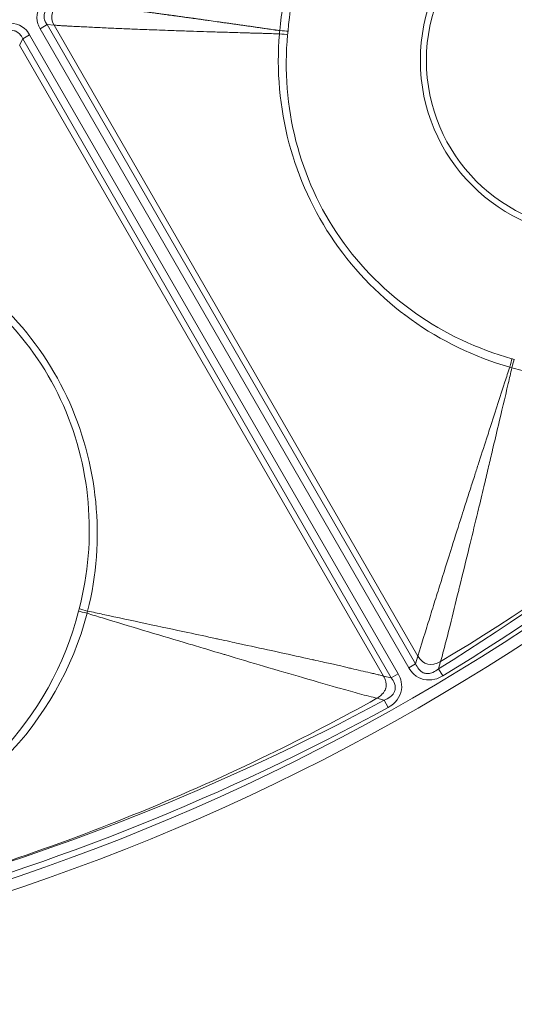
# Model space of a CAD drawing. Header units: inches. Extents: x 2.7 to 14.9, y -4.2 to 15.2.
# Tile 12 of 53: x 13.337 to 13.852, y -4.247 to -3.223. Entities that reach past the tile are written whole.
import ezdxf

# ---------------------------------------------------------------- set-up
doc = ezdxf.new("R2010")
doc.units = ezdxf.units.IN
doc.header["$MEASUREMENT"] = 0
doc.layers.add('Visible (ANSI)', color=7, linetype='Continuous', lineweight=18)
doc.layers.add('Visible Narrow (ANSI)', color=7, linetype='Continuous', lineweight=18)

msp = doc.modelspace()

# ---------------------------------------------------------------- linework, layer by layer
at = {"layer": 'Visible (ANSI)'}
for centre, radius in [((12.5948, -1.9226), 2.3248), ((12.5948, -1.9226), 1.4744), ((12.5948, -1.9226), 1.4547), ((13.9381, -3.2658), 0.1774)]:
    msp.add_circle(centre, radius, dxfattribs=at)
msp.add_arc((12.5948, -1.9226), 1.4711, 292.1853, 310.4578, dxfattribs=at)
for points, knots in [([(13.376, -3.2042), (13.3732, -3.2054), (13.3705, -3.207), (13.3682, -3.2091), (13.3666, -3.2105), (13.3651, -3.2122), (13.3641, -3.2141), (13.3635, -3.2153), (13.363, -3.2166), (13.3627, -3.2179), (13.3626, -3.2186), (13.3626, -3.2193), (13.3626, -3.22), (13.3626, -3.2216), (13.3629, -3.2231), (13.3635, -3.2246), (13.3636, -3.2248), (13.3637, -3.225), (13.3637, -3.2252), (13.3643, -3.2264), (13.365, -3.2276), (13.3658, -3.2286)], [0, 0, 0, 0, 0.297866, 0.297866, 0.297866, 0.507382, 0.507382, 0.507382, 0.635901, 0.635901, 0.635901, 0.703179, 0.703179, 0.703179, 0.850452, 0.850452, 0.850452, 0.872013, 0.872013, 0.872013, 1, 1, 1, 1]), ([(13.3404, -3.2433), (13.3396, -3.2415), (13.3386, -3.2398), (13.3373, -3.2384), (13.3364, -3.2374), (13.3353, -3.2365), (13.3341, -3.2359), (13.3336, -3.2357), (13.3331, -3.2354), (13.3326, -3.2352), (13.3311, -3.2347), (13.3293, -3.2344), (13.3276, -3.2345), (13.3276, -3.2345), (13.3275, -3.2345), (13.3274, -3.2345), (13.325, -3.2346), (13.3227, -3.2353), (13.3205, -3.2362), (13.3182, -3.2372), (13.3161, -3.2385), (13.3141, -3.2399)], [0, 0, 0, 0, 0.187872, 0.187872, 0.187872, 0.314599, 0.314599, 0.314599, 0.365047, 0.365047, 0.365047, 0.526295, 0.526295, 0.526295, 0.533039, 0.533039, 0.533039, 0.764219, 0.764219, 0.764219, 1, 1, 1, 1]), ([(13.7495, -3.8933), (13.7503, -3.8953), (13.7514, -3.8972), (13.7527, -3.8989), (13.7536, -3.8999), (13.7546, -3.9009), (13.7557, -3.9017), (13.7563, -3.902), (13.7569, -3.9023), (13.7574, -3.9026), (13.7586, -3.9031), (13.7599, -3.9034), (13.7612, -3.9035), (13.7617, -3.9035), (13.7621, -3.9035), (13.7625, -3.9034), (13.7642, -3.9033), (13.7658, -3.9029), (13.7674, -3.9022), (13.7695, -3.9013), (13.7715, -3.9), (13.7733, -3.8985)], [0, 0, 0, 0, 0.2187, 0.2187, 0.2187, 0.356077, 0.356077, 0.356077, 0.420014, 0.420014, 0.420014, 0.550507, 0.550507, 0.550507, 0.593118, 0.593118, 0.593118, 0.761778, 0.761778, 0.761778, 1, 1, 1, 1]), ([(13.7167, -3.9312), (13.7189, -3.9303), (13.7211, -3.9292), (13.7231, -3.9278), (13.7245, -3.9266), (13.7259, -3.9253), (13.7268, -3.9236), (13.7274, -3.9226), (13.7279, -3.9215), (13.7281, -3.9203), (13.7282, -3.9197), (13.7283, -3.9191), (13.7283, -3.9185), (13.7283, -3.9168), (13.728, -3.9152), (13.7274, -3.9137), (13.7267, -3.9116), (13.7255, -3.9097), (13.7241, -3.9079)], [0, 0, 0, 0, 0.243081, 0.243081, 0.243081, 0.432733, 0.432733, 0.432733, 0.551627, 0.551627, 0.551627, 0.612065, 0.612065, 0.612065, 0.776047, 0.776047, 0.776047, 1, 1, 1, 1])]:
    msp.add_open_spline(points, degree=3, knots=knots, dxfattribs=at)
for points in [[(13.6162, -3.239), (13.6093, -3.3137), (13.6281, -3.3891), (13.6709, -3.4504)], [(13.2242, -3.4654), (13.2923, -3.4967), (13.3482, -3.5507), (13.3799, -3.6184)], [(13.7733, -3.8985), (13.9347, -3.7986), (14.0842, -3.6803), (14.2183, -3.5461)]]:
    msp.add_open_spline(points, degree=3, dxfattribs=at)
at = {"layer": 'Visible Narrow (ANSI)'}
for p, q in [((13.3658, -3.2286), (13.3586, -3.2328)), ((13.7423, -3.8974), (13.3586, -3.2328)), ((13.373, -3.2292), (13.3658, -3.2286)), ((13.3658, -3.2286), (13.7495, -3.8933)), ((13.373, -3.2292), (13.7519, -3.8853)), ((13.3372, -3.2498), (13.3404, -3.2433)), ((13.3476, -3.2392), (13.3404, -3.2433)), ((13.7241, -3.9079), (13.3404, -3.2433)), ((13.3476, -3.2392), (13.7313, -3.9038)), ((13.3372, -3.2498), (13.7161, -3.906)), ((13.8433, -3.8535), (13.8433, -3.8535)), ((13.7495, -3.8933), (13.7519, -3.8853)), ((13.7754, -3.891), (13.7733, -3.8985)), ((13.7423, -3.8974), (13.7495, -3.8933)), ((13.7778, -3.9058), (13.7733, -3.8985)), ((13.7241, -3.9079), (13.7161, -3.906)), ((13.7313, -3.9038), (13.7241, -3.9079)), ((13.7092, -3.9292), (13.7167, -3.9312)), ((13.7209, -3.9387), (13.7167, -3.9312)), ((13.6428, -3.9693), (13.6428, -3.9693))]:
    msp.add_line(p, q, dxfattribs=at)
for centre, radius in [((12.5948, -1.9226), 2.3248), ((12.5948, -1.9226), 2.313), ((12.5948, -1.9226), 1.4862), ((12.5948, -1.9226), 1.4744), ((12.5948, -1.9226), 1.4532), ((12.5948, -1.9226), 1.4414), ((13.9381, -3.2658), 0.1837)]:
    msp.add_circle(centre, radius, dxfattribs=at)
for centre, radius, start, end in [((12.5948, -1.9226), 1.6782, 307.0748, 307.0764), ((12.5948, -1.9226), 1.7175, 306.1974, 306.2029), ((12.5948, -1.9226), 1.7865, 305.29, 305.2907), ((12.5948, -1.9226), 1.9219, 305.0626, 305.0633), ((12.5948, -1.9226), 1.9415, 305.1693, 305.1723), ((12.5948, -1.9226), 1.9734, 305.4142, 305.4222), ((12.5948, -1.9226), 1.7864, 294.7093, 294.71), ((12.5948, -1.9226), 2.0128, 305.8478, 305.8584), ((12.5944, -1.9216), 1.8785, 295.0565685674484, 295.0566235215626), ((12.5948, -1.9226), 1.9219, 294.9367, 294.9392), ((12.5948, -1.9226), 1.9415, 294.8277, 294.832), ((12.5948, -1.9226), 1.9734, 294.5778, 294.5842), ((12.5948, -1.9226), 2.0128, 294.1416, 294.1456), ((12.5948, -1.9226), 2.1211, 292.0439, 292.0475)]:
    msp.add_arc(centre, radius, start, end, dxfattribs=at)
for centre, major_axis, ratio, start_param, end_param in [((13.6065, -3.2344), (-0.0118, 0.001), 0.019614, 1.699481, 2.600431), ((13.6062, -3.2382), (0.0118, -0.0011), 0.015566, 0.541352, 1.441442), ((13.2959, -2.8278), (1.2898, 0.999), 0.705125, 4.5449, 4.890681), ((12.786, -2.2682), (1.8273, 1.14), 0.888933, 4.700612, 4.96642), ((13.8471, -3.5857), (0.0032, 0.0114), 0.010534, 4.799141, 5.740511), ((13.8495, -3.5864), (0.0032, 0.0114), 0.007055, 0.543081, 1.484395), ((13.8415, -3.585), (-0.1002, 0.0272), 0.104668, 4.633337, 4.657456), ((13.8484, -3.5844), (0.0261, -0.0073), 0.022097, 4.68356, 4.771489), ((13.4112, -3.8334), (0.0265, 0.1004), 0.104668, 1.62579, 1.649848), ((13.4084, -3.8411), (-0.0114, 0.0029), 0.007551, 4.798793, 5.740106), ((13.409, -3.8386), (-0.0114, 0.0029), 0.009516, 0.542666, 1.484033), ((13.4072, -3.8391), (-0.0067, -0.0262), 0.022097, 1.511696, 1.599615), ((12.9422, -2.3949), (1.7254, 1.1245), 0.838051, 4.33984, 4.619699)]:
    msp.add_ellipse(centre, major_axis=major_axis, ratio=ratio, start_param=start_param, end_param=end_param, dxfattribs=at)
for points, knots in [([(13.608, -3.2348), (13.6116, -3.1964), (13.6218, -3.1593), (13.6537, -3.0896), (13.6753, -3.057), (13.7022, -3.03)], [0, 0, 0, 0, 0.5, 0.5, 0.9999999, 0.9999999, 0.9999999, 0.9999999]), ([(13.7053, -3.0331), (13.6785, -3.0599), (13.6582, -3.0919), (13.6289, -3.1611), (13.6197, -3.1977), (13.6166, -3.2354)], [0.0000002, 0.0000002, 0.0000002, 0.0000002, 0.5, 0.5, 1, 1, 1, 1]), ([(13.3586, -3.2328), (13.3576, -3.2312), (13.3569, -3.2295), (13.3563, -3.2277), (13.3536, -3.2194), (13.3563, -3.2101), (13.3619, -3.2035), (13.3645, -3.2005), (13.3676, -3.1979), (13.371, -3.1959)], [0, 0, 0, 0, 0.127976, 0.127976, 0.127976, 0.72711, 0.72711, 0.72711, 1, 1, 1, 1]), ([(13.608, -3.2348), (13.6072, -3.2347), (13.6065, -3.2346), (13.6058, -3.2345), (13.6051, -3.2344), (13.6043, -3.2343), (13.6036, -3.2342), (13.6033, -3.2341), (13.6029, -3.2341), (13.6026, -3.234), (13.6022, -3.234), (13.6018, -3.2339), (13.6015, -3.2339), (13.6004, -3.2337), (13.5993, -3.2335), (13.5983, -3.2334), (13.5979, -3.2333), (13.5976, -3.2333), (13.5972, -3.2332), (13.5969, -3.2332), (13.5965, -3.2331), (13.5961, -3.2331), (13.5951, -3.2329), (13.594, -3.2328), (13.593, -3.2326), (13.5922, -3.2325), (13.5915, -3.2324), (13.5908, -3.2323), (13.5901, -3.2322), (13.5894, -3.2321), (13.5887, -3.232), (13.5873, -3.2318), (13.5859, -3.2316), (13.5845, -3.2314), (13.5838, -3.2313), (13.5831, -3.2312), (13.5824, -3.2311), (13.5817, -3.231), (13.5809, -3.2309), (13.5802, -3.2308), (13.5788, -3.2306), (13.5774, -3.2304), (13.576, -3.2302), (13.5753, -3.2301), (13.5746, -3.23), (13.5739, -3.2299), (13.5732, -3.2298), (13.5725, -3.2297), (13.5718, -3.2296), (13.5711, -3.2295), (13.5704, -3.2294), (13.5697, -3.2293), (13.569, -3.2292), (13.5683, -3.2291), (13.5676, -3.229), (13.5669, -3.2289), (13.5662, -3.2288), (13.5655, -3.2287), (13.5649, -3.2286), (13.5642, -3.2285), (13.5635, -3.2284), (13.5628, -3.2283), (13.5621, -3.2282), (13.5614, -3.2281), (13.5607, -3.228), (13.56, -3.2279), (13.5593, -3.2278), (13.5579, -3.2276), (13.5565, -3.2274), (13.5551, -3.2272), (13.5544, -3.2271), (13.5538, -3.227), (13.5531, -3.2269), (13.5524, -3.2268), (13.5517, -3.2268), (13.551, -3.2267), (13.5503, -3.2266), (13.5496, -3.2265), (13.5489, -3.2264), (13.5482, -3.2263), (13.5475, -3.2262), (13.5469, -3.2261), (13.5462, -3.226), (13.5455, -3.2259), (13.5448, -3.2258), (13.5441, -3.2257), (13.5434, -3.2256), (13.5427, -3.2255), (13.54, -3.2251), (13.5373, -3.2247), (13.5345, -3.2243), (13.5338, -3.2242), (13.5332, -3.2242), (13.5325, -3.2241), (13.5318, -3.224), (13.5311, -3.2239), (13.5304, -3.2238), (13.5297, -3.2237), (13.5291, -3.2236), (13.5284, -3.2235), (13.5277, -3.2234), (13.527, -3.2233), (13.5263, -3.2232), (13.5257, -3.2231), (13.525, -3.223), (13.5243, -3.2229), (13.5236, -3.2228), (13.523, -3.2227), (13.5223, -3.2226), (13.5209, -3.2224), (13.5196, -3.2223), (13.5182, -3.2221), (13.5179, -3.222), (13.5175, -3.222), (13.5172, -3.2219), (13.5169, -3.2219), (13.5165, -3.2218), (13.5162, -3.2218), (13.5155, -3.2217), (13.5148, -3.2216), (13.5142, -3.2215), (13.5137, -3.2214), (13.5132, -3.2214), (13.5127, -3.2213), (13.5125, -3.2213), (13.5123, -3.2213), (13.5122, -3.2212), (13.512, -3.2212), (13.5118, -3.2212), (13.5116, -3.2212), (13.5111, -3.2211), (13.5106, -3.221), (13.5101, -3.221), (13.5095, -3.2209), (13.5088, -3.2208), (13.5081, -3.2207), (13.5078, -3.2206), (13.5074, -3.2206), (13.5071, -3.2205), (13.5068, -3.2205), (13.5064, -3.2205), (13.5061, -3.2204), (13.5054, -3.2203), (13.5048, -3.2202), (13.5041, -3.2201), (13.5035, -3.22), (13.5028, -3.22), (13.5022, -3.2199), (13.502, -3.2198), (13.5018, -3.2198), (13.5016, -3.2198), (13.5011, -3.2197), (13.5006, -3.2196), (13.5001, -3.2196), (13.4994, -3.2195), (13.4988, -3.2194), (13.4981, -3.2193), (13.4978, -3.2193), (13.4974, -3.2192), (13.4971, -3.2192), (13.4968, -3.2191), (13.4964, -3.2191), (13.4961, -3.219), (13.4954, -3.2189), (13.4948, -3.2189), (13.4941, -3.2188), (13.4936, -3.2187), (13.4931, -3.2186), (13.4926, -3.2186), (13.4924, -3.2185), (13.4923, -3.2185), (13.4921, -3.2185), (13.4919, -3.2185), (13.4918, -3.2184), (13.4916, -3.2184), (13.491, -3.2183), (13.4905, -3.2183), (13.4899, -3.2182), (13.4893, -3.2181), (13.4887, -3.218), (13.4881, -3.2179), (13.4878, -3.2179), (13.4875, -3.2179), (13.4871, -3.2178), (13.4868, -3.2178), (13.4865, -3.2177), (13.4861, -3.2177), (13.4848, -3.2175), (13.4835, -3.2173), (13.4822, -3.2171), (13.4815, -3.2171), (13.4808, -3.217), (13.4802, -3.2169), (13.4795, -3.2168), (13.4789, -3.2167), (13.4782, -3.2166), (13.4776, -3.2165), (13.4769, -3.2164), (13.4762, -3.2163), (13.4756, -3.2163), (13.4749, -3.2162), (13.4743, -3.2161), (13.473, -3.2159), (13.4717, -3.2157), (13.4703, -3.2155), (13.4694, -3.2154), (13.4684, -3.2153), (13.4674, -3.2152), (13.4671, -3.2151), (13.4668, -3.2151), (13.4664, -3.215), (13.4661, -3.215), (13.4658, -3.2149), (13.4655, -3.2149), (13.4645, -3.2148), (13.4635, -3.2146), (13.4625, -3.2145), (13.4619, -3.2144), (13.4612, -3.2143), (13.4606, -3.2142), (13.4599, -3.2142), (13.4593, -3.2141), (13.4586, -3.214), (13.458, -3.2139), (13.4573, -3.2138), (13.4567, -3.2137), (13.456, -3.2136), (13.4554, -3.2136), (13.4547, -3.2135), (13.4541, -3.2134), (13.4535, -3.2133), (13.4528, -3.2132), (13.4522, -3.2131), (13.4515, -3.213), (13.4509, -3.213), (13.4496, -3.2128), (13.4483, -3.2126), (13.447, -3.2124), (13.4464, -3.2124), (13.4457, -3.2123), (13.4451, -3.2122), (13.4445, -3.2121), (13.4438, -3.212), (13.4432, -3.2119), (13.4425, -3.2119), (13.4419, -3.2118), (13.4413, -3.2117), (13.4406, -3.2116), (13.44, -3.2115), (13.4394, -3.2114), (13.4387, -3.2114), (13.4381, -3.2113), (13.4374, -3.2112), (13.4368, -3.2111), (13.4362, -3.211), (13.4355, -3.2109), (13.4348, -3.2109), (13.4341, -3.2108), (13.4334, -3.2107), (13.4328, -3.2106), (13.4323, -3.2105), (13.4317, -3.2105), (13.4305, -3.2103), (13.4292, -3.2101), (13.428, -3.21), (13.4273, -3.2099), (13.4267, -3.2098), (13.4261, -3.2097), (13.4254, -3.2096), (13.4248, -3.2096), (13.4242, -3.2095), (13.4236, -3.2094), (13.423, -3.2093), (13.4223, -3.2092), (13.4217, -3.2091), (13.4211, -3.2091), (13.4205, -3.209), (13.4198, -3.2089), (13.4192, -3.2088), (13.4186, -3.2087), (13.418, -3.2087), (13.4174, -3.2086), (13.4168, -3.2085), (13.4158, -3.2084), (13.4149, -3.2083), (13.414, -3.2082), (13.4137, -3.2081), (13.4134, -3.2081), (13.4131, -3.208), (13.4128, -3.208), (13.4125, -3.208), (13.4121, -3.2079), (13.4112, -3.2078), (13.4103, -3.2077), (13.4094, -3.2076), (13.4091, -3.2075), (13.4088, -3.2075), (13.4085, -3.2075), (13.4082, -3.2074), (13.4079, -3.2074), (13.4076, -3.2074), (13.407, -3.2073), (13.4063, -3.2072), (13.4057, -3.2071), (13.4051, -3.2071), (13.4045, -3.207), (13.4039, -3.2069), (13.4036, -3.2069), (13.4033, -3.2068), (13.403, -3.2068), (13.4027, -3.2068), (13.4024, -3.2067), (13.4021, -3.2067), (13.3997, -3.2064), (13.3973, -3.2061), (13.3949, -3.2059), (13.3946, -3.2059), (13.3943, -3.2058), (13.394, -3.2058), (13.3937, -3.2058), (13.3935, -3.2057), (13.3932, -3.2057), (13.3926, -3.2056), (13.392, -3.2056), (13.3914, -3.2055), (13.391, -3.2055), (13.3905, -3.2054), (13.3901, -3.2054), (13.3899, -3.2054), (13.3898, -3.2054), (13.3896, -3.2054), (13.3895, -3.2053), (13.3893, -3.2053), (13.3892, -3.2053), (13.3888, -3.2053), (13.3883, -3.2052), (13.3879, -3.2052), (13.3856, -3.205), (13.3833, -3.2048), (13.3811, -3.2046)], [0, 0, 0, 0, 0.009138, 0.009138, 0.009138, 0.01803, 0.01803, 0.01803, 0.022474, 0.022474, 0.022474, 0.026916, 0.026916, 0.026916, 0.040233, 0.040233, 0.040233, 0.044669, 0.044669, 0.044669, 0.049103, 0.049103, 0.049103, 0.062397, 0.062397, 0.062397, 0.071252, 0.071252, 0.071252, 0.080101, 0.080101, 0.080101, 0.097782, 0.097782, 0.097782, 0.106613, 0.106613, 0.106613, 0.115439, 0.115439, 0.115439, 0.133074, 0.133074, 0.133074, 0.141883, 0.141883, 0.141883, 0.150687, 0.150687, 0.150687, 0.159485, 0.159485, 0.159485, 0.168278, 0.168278, 0.168278, 0.177066, 0.177066, 0.177066, 0.185849, 0.185849, 0.185849, 0.194626, 0.194626, 0.194626, 0.203398, 0.203398, 0.203398, 0.220928, 0.220928, 0.220928, 0.229685, 0.229685, 0.229685, 0.238437, 0.238437, 0.238437, 0.247185, 0.247185, 0.247185, 0.255928, 0.255928, 0.255928, 0.264666, 0.264666, 0.264666, 0.273399, 0.273399, 0.273399, 0.308288, 0.308288, 0.308288, 0.316999, 0.316999, 0.316999, 0.325706, 0.325706, 0.325706, 0.334409, 0.334409, 0.334409, 0.343107, 0.343107, 0.343107, 0.351801, 0.351801, 0.351801, 0.360491, 0.360491, 0.360491, 0.37786, 0.37786, 0.37786, 0.382199, 0.382199, 0.382199, 0.386538, 0.386538, 0.386538, 0.395212, 0.395212, 0.395212, 0.401716, 0.401716, 0.401716, 0.403883, 0.403883, 0.403883, 0.40605, 0.40605, 0.40605, 0.41255, 0.41255, 0.41255, 0.421213, 0.421213, 0.421213, 0.425543, 0.425543, 0.425543, 0.429872, 0.429872, 0.429872, 0.438528, 0.438528, 0.438528, 0.446639, 0.446639, 0.446639, 0.449343, 0.449343, 0.449343, 0.455829, 0.455829, 0.455829, 0.464474, 0.464474, 0.464474, 0.468795, 0.468795, 0.468795, 0.473116, 0.473116, 0.473116, 0.481754, 0.481754, 0.481754, 0.488231, 0.488231, 0.488231, 0.490389, 0.490389, 0.490389, 0.492548, 0.492548, 0.492548, 0.5, 0.5, 0.5, 0.50765, 0.50765, 0.50765, 0.511964, 0.511964, 0.511964, 0.516278, 0.516278, 0.516278, 0.533526, 0.533526, 0.533526, 0.542147, 0.542147, 0.542147, 0.550767, 0.550767, 0.550767, 0.559385, 0.559385, 0.559385, 0.568001, 0.568001, 0.568001, 0.58523, 0.58523, 0.58523, 0.598147, 0.598147, 0.598147, 0.602453, 0.602453, 0.602453, 0.606758, 0.606758, 0.606758, 0.619671, 0.619671, 0.619671, 0.628279, 0.628279, 0.628279, 0.636886, 0.636886, 0.636886, 0.645492, 0.645492, 0.645492, 0.654098, 0.654098, 0.654098, 0.662702, 0.662702, 0.662702, 0.671307, 0.671307, 0.671307, 0.688514, 0.688514, 0.688514, 0.697117, 0.697117, 0.697117, 0.705719, 0.705719, 0.705719, 0.714322, 0.714322, 0.714322, 0.722925, 0.722925, 0.722925, 0.731527, 0.731527, 0.731527, 0.74013, 0.74013, 0.74013, 0.75, 0.75, 0.75, 0.757336, 0.757336, 0.757336, 0.774548, 0.774548, 0.774548, 0.783157, 0.783157, 0.783157, 0.791768, 0.791768, 0.791768, 0.800381, 0.800381, 0.800381, 0.808998, 0.808998, 0.808998, 0.817618, 0.817618, 0.817618, 0.826242, 0.826242, 0.826242, 0.839185, 0.839185, 0.839185, 0.843501, 0.843501, 0.843501, 0.847819, 0.847819, 0.847819, 0.860779, 0.860779, 0.860779, 0.865102, 0.865102, 0.865102, 0.869426, 0.869426, 0.869426, 0.878079, 0.878079, 0.878079, 0.886737, 0.886737, 0.886737, 0.891069, 0.891069, 0.891069, 0.895402, 0.895402, 0.895402, 0.930131, 0.930131, 0.930131, 0.934481, 0.934481, 0.934481, 0.938833, 0.938833, 0.938833, 0.947543, 0.947543, 0.947543, 0.954081, 0.954081, 0.954081, 0.956262, 0.956262, 0.956262, 0.958443, 0.958443, 0.958443, 0.96499, 0.96499, 0.96499, 1, 1, 1, 1]), ([(13.3094, -3.2314), (13.3122, -3.2299), (13.3151, -3.2287), (13.3181, -3.2279), (13.3264, -3.2258), (13.336, -3.227), (13.3424, -3.2327), (13.3445, -3.2345), (13.3462, -3.2368), (13.3476, -3.2392)], [0, 0, 0, 0, 0.21427, 0.21427, 0.21427, 0.809867, 0.809867, 0.809867, 1, 1, 1, 1]), ([(13.6077, -3.2381), (13.6057, -3.2381), (13.6037, -3.238), (13.6016, -3.238), (13.5987, -3.2379), (13.5958, -3.2378), (13.5929, -3.2377), (13.5914, -3.2377), (13.5899, -3.2376), (13.5885, -3.2376), (13.587, -3.2376), (13.5856, -3.2375), (13.5841, -3.2375), (13.5827, -3.2374), (13.5812, -3.2374), (13.5797, -3.2374), (13.5783, -3.2373), (13.5768, -3.2373), (13.5754, -3.2372), (13.5747, -3.2372), (13.574, -3.2372), (13.5732, -3.2372), (13.5725, -3.2371), (13.5718, -3.2371), (13.571, -3.2371), (13.5696, -3.2371), (13.5681, -3.237), (13.5667, -3.237), (13.5609, -3.2368), (13.5551, -3.2366), (13.5492, -3.2364), (13.5435, -3.2363), (13.5378, -3.2361), (13.5321, -3.2359), (13.5275, -3.2358), (13.5229, -3.2356), (13.5182, -3.2355), (13.5171, -3.2354), (13.516, -3.2354), (13.515, -3.2354), (13.5093, -3.2352), (13.5039, -3.235), (13.498, -3.2348), (13.4976, -3.2348), (13.4973, -3.2348), (13.497, -3.2347), (13.4934, -3.2346), (13.4897, -3.2345), (13.4856, -3.2343), (13.4782, -3.2341), (13.4712, -3.2338), (13.4643, -3.2336), (13.4586, -3.2333), (13.4531, -3.2331), (13.4478, -3.2329), (13.4421, -3.2327), (13.4367, -3.2324), (13.4314, -3.2322), (13.4258, -3.2319), (13.4204, -3.2317), (13.4153, -3.2314), (13.4097, -3.2311), (13.4045, -3.2309), (13.3995, -3.2306), (13.3969, -3.2305), (13.3943, -3.2304), (13.3919, -3.2303), (13.3906, -3.2302), (13.3893, -3.2301), (13.3881, -3.2301), (13.3868, -3.23), (13.3856, -3.2299), (13.3844, -3.2299), (13.3838, -3.2298), (13.3832, -3.2298), (13.3826, -3.2298), (13.3819, -3.2297), (13.3813, -3.2297), (13.3807, -3.2297), (13.3801, -3.2296), (13.3795, -3.2296), (13.3789, -3.2296), (13.3783, -3.2295), (13.3778, -3.2295), (13.3772, -3.2295), (13.3766, -3.2294), (13.376, -3.2294), (13.3754, -3.2293), (13.3748, -3.2293), (13.3743, -3.2293), (13.3737, -3.2292), (13.3735, -3.2292), (13.3733, -3.2292), (13.373, -3.2292)], [0, 0, 0, 0, 0.026777, 0.026777, 0.026777, 0.065239, 0.065239, 0.065239, 0.084247, 0.084247, 0.084247, 0.103112, 0.103112, 0.103112, 0.121837, 0.121837, 0.121837, 0.140425, 0.140425, 0.140425, 0.149477, 0.149477, 0.149477, 0.158878, 0.158878, 0.158878, 0.1772, 0.1772, 0.1772, 0.25, 0.25, 0.25, 0.319368, 0.319368, 0.319368, 0.375, 0.375, 0.375, 0.387853, 0.387853, 0.387853, 0.455804, 0.455804, 0.455804, 0.459455, 0.459455, 0.459455, 0.5, 0.5, 0.5, 0.572862, 0.572862, 0.572862, 0.633828, 0.633828, 0.633828, 0.698524, 0.698524, 0.698524, 0.767814, 0.767814, 0.767814, 0.842953, 0.842953, 0.842953, 0.883285, 0.883285, 0.883285, 0.90428, 0.90428, 0.90428, 0.925895, 0.925895, 0.925895, 0.936955, 0.936955, 0.936955, 0.948194, 0.948194, 0.948194, 0.959622, 0.959622, 0.959622, 0.97125, 0.97125, 0.97125, 0.983088, 0.983088, 0.983088, 0.995149, 0.995149, 0.995149, 1, 1, 1, 1]), ([(13.8474, -3.5848), (13.7736, -3.5638), (13.7087, -3.5174), (13.6215, -3.3916), (13.6012, -3.3147), (13.6077, -3.2381)], [0, 0, 0, 0, 0.5, 0.5, 0.9999682, 0.9999682, 0.9999682, 0.9999682]), ([(13.6709, -3.4504), (13.6709, -3.4504), (13.6709, -3.4504), (13.7136, -3.5117), (13.7776, -3.556), (13.8498, -3.576)], [0.4999932, 0.4999932, 0.4999932, 0.4999932, 0.5, 0.5, 0.9999859, 0.9999859, 0.9999859, 0.9999859]), ([(13.408, -3.8385), (13.4267, -3.764), (13.419, -3.6847), (13.3536, -3.5462), (13.2972, -3.4902), (13.2277, -3.4575)], [0, 0, 0, 0, 0.5, 0.5, 0.9999685, 0.9999685, 0.9999685, 0.9999685]), ([(14.1739, -3.5017), (14.1321, -3.5435), (14.0792, -3.5718), (13.9667, -3.6011), (13.9066, -3.6011), (13.8497, -3.5854)], [0, 0, 0, 0, 0.5, 0.5, 1, 1, 1, 1]), ([(13.7519, -3.8853), (13.7523, -3.8839), (13.7527, -3.8824), (13.7532, -3.8809), (13.7536, -3.8794), (13.7541, -3.8779), (13.7545, -3.8764), (13.755, -3.8749), (13.7555, -3.8733), (13.756, -3.8717), (13.7569, -3.8687), (13.7579, -3.8656), (13.7589, -3.8623), (13.7599, -3.8591), (13.7609, -3.8559), (13.7619, -3.8526), (13.7639, -3.8463), (13.7659, -3.8397), (13.7681, -3.8327), (13.7701, -3.8262), (13.7722, -3.8195), (13.7744, -3.8124), (13.7784, -3.7996), (13.7827, -3.7858), (13.7874, -3.771), (13.7906, -3.7609), (13.794, -3.7504), (13.7975, -3.7394), (13.7987, -3.7357), (13.7998, -3.7322), (13.8008, -3.7289), (13.8025, -3.7237), (13.804, -3.7189), (13.8056, -3.7142), (13.8072, -3.709), (13.8089, -3.7039), (13.8106, -3.6985), (13.8119, -3.6944), (13.8132, -3.6904), (13.8145, -3.6864), (13.8174, -3.6773), (13.8204, -3.6683), (13.8232, -3.6594), (13.825, -3.654), (13.8267, -3.6487), (13.8284, -3.6435), (13.8331, -3.6288), (13.8378, -3.6144), (13.8424, -3.6002), (13.8441, -3.595), (13.8458, -3.5899), (13.8474, -3.5848)], [0, 0, 0, 0, 0.023401, 0.023401, 0.023401, 0.046234, 0.046234, 0.046234, 0.068294, 0.068294, 0.068294, 0.110389, 0.110389, 0.110389, 0.150174, 0.150174, 0.150174, 0.224172, 0.224172, 0.224172, 0.2923, 0.2923, 0.2923, 0.41566, 0.41566, 0.41566, 0.5, 0.5, 0.5, 0.528575, 0.528575, 0.528575, 0.574057, 0.574057, 0.574057, 0.625, 0.625, 0.625, 0.663301, 0.663301, 0.663301, 0.75, 0.75, 0.75, 0.802033, 0.802033, 0.802033, 0.946866, 0.946866, 0.946866, 1, 1, 1, 1]), ([(13.7754, -3.891), (13.7771, -3.8852), (13.7787, -3.879), (13.7804, -3.8727), (13.7821, -3.8664), (13.7837, -3.8599), (13.7853, -3.8534), (13.7882, -3.8419), (13.791, -3.8301), (13.794, -3.8181), (13.7944, -3.8165), (13.7948, -3.8149), (13.7952, -3.8133), (13.7986, -3.7997), (13.8019, -3.786), (13.8053, -3.7721), (13.8079, -3.7614), (13.8106, -3.7505), (13.8132, -3.7396), (13.814, -3.7363), (13.8147, -3.7332), (13.8154, -3.7304), (13.8175, -3.7216), (13.8193, -3.7143), (13.8212, -3.7061), (13.8226, -3.7003), (13.824, -3.6943), (13.8255, -3.688), (13.8268, -3.6825), (13.8282, -3.6768), (13.8296, -3.6709), (13.8315, -3.6627), (13.8335, -3.6541), (13.8357, -3.6452), (13.8389, -3.6315), (13.8423, -3.6171), (13.8459, -3.6018), (13.8472, -3.5964), (13.8484, -3.591), (13.8497, -3.5854)], [0.0000032, 0.0000032, 0.0000032, 0.0000032, 0.0665698, 0.0665698, 0.0665698, 0.1330368, 0.1330368, 0.1330368, 0.25, 0.25, 0.25, 0.2655236, 0.2655236, 0.2655236, 0.3973685, 0.3973685, 0.3973685, 0.5, 0.5, 0.5, 0.5309584, 0.5309584, 0.5309584, 0.625, 0.625, 0.625, 0.6914262, 0.6914262, 0.6914262, 0.75, 0.75, 0.75, 0.8318059, 0.8318059, 0.8318059, 0.956511, 0.956511, 0.956511, 0.9999961, 0.9999961, 0.9999961, 0.9999961]), ([(13.3799, -3.6184), (13.3799, -3.6184), (13.3799, -3.6184), (13.4116, -3.6861), (13.418, -3.7636), (13.3992, -3.8362)], [0.4999932, 0.4999932, 0.4999932, 0.4999932, 0.5, 0.5, 1, 1, 1, 1]), ([(13.3986, -3.8386), (13.3843, -3.8945), (13.3555, -3.9456), (13.2771, -4.0282), (13.2275, -4.0605), (13.1717, -4.0754)], [0, 0, 0, 0, 0.5, 0.5, 1, 1, 1, 1]), ([(13.7161, -3.906), (13.7146, -3.9056), (13.7131, -3.9053), (13.7116, -3.9049), (13.7101, -3.9045), (13.7085, -3.9042), (13.707, -3.9038), (13.7054, -3.9035), (13.7038, -3.9031), (13.7023, -3.9027), (13.6991, -3.902), (13.6958, -3.9012), (13.6926, -3.9005), (13.6893, -3.8997), (13.686, -3.899), (13.6827, -3.8982), (13.6819, -3.898), (13.6812, -3.8978), (13.6805, -3.8977), (13.6743, -3.8962), (13.6736, -3.896), (13.6682, -3.8948), (13.6665, -3.8944), (13.6645, -3.894), (13.6624, -3.8935), (13.6578, -3.8925), (13.6522, -3.8912), (13.6456, -3.8898), (13.6443, -3.8895), (13.6429, -3.8892), (13.6416, -3.8889), (13.6383, -3.8881), (13.6351, -3.8875), (13.6331, -3.887), (13.6227, -3.8847), (13.6114, -3.8822), (13.5993, -3.8796), (13.5886, -3.8772), (13.5772, -3.8748), (13.5652, -3.8722), (13.5621, -3.8715), (13.559, -3.8708), (13.5561, -3.8702), (13.5522, -3.8693), (13.5485, -3.8686), (13.5454, -3.8679), (13.544, -3.8676), (13.5425, -3.8673), (13.5411, -3.8669), (13.532, -3.865), (13.5224, -3.8629), (13.5124, -3.8608), (13.4986, -3.8578), (13.4839, -3.8547), (13.4683, -3.8514), (13.4542, -3.8483), (13.4394, -3.8452), (13.4239, -3.8419), (13.4187, -3.8408), (13.4134, -3.8396), (13.408, -3.8385)], [0, 0, 0, 0, 0.016624, 0.016624, 0.016624, 0.033454, 0.033454, 0.033454, 0.050284, 0.050284, 0.050284, 0.083942, 0.083942, 0.083942, 0.117596, 0.117596, 0.117596, 0.125, 0.125, 0.125, 0.1875, 0.1875, 0.1875, 0.207302, 0.207302, 0.207302, 0.25, 0.25, 0.25, 0.258644, 0.258644, 0.258644, 0.28125, 0.28125, 0.28125, 0.397292, 0.397292, 0.397292, 0.5, 0.5, 0.5, 0.526528, 0.526528, 0.526528, 0.5625, 0.5625, 0.5625, 0.579156, 0.579156, 0.579156, 0.682615, 0.682615, 0.682615, 0.82613, 0.82613, 0.82613, 0.956267, 0.956267, 0.956267, 1, 1, 1, 1]), ([(13.1728, -4.0796), (13.2299, -4.0643), (13.2809, -4.0328), (13.3625, -3.95), (13.3925, -3.8979), (13.4074, -3.8408)], [0, 0, 0, 0, 0.5, 0.5, 1, 1, 1, 1]), ([(13.7092, -3.9292), (13.7041, -3.9279), (13.6979, -3.9263), (13.6909, -3.9244), (13.685, -3.9228), (13.6786, -3.9211), (13.6715, -3.9191), (13.6599, -3.9158), (13.6467, -3.912), (13.6318, -3.9077), (13.6194, -3.9041), (13.6059, -3.9001), (13.5912, -3.8958), (13.5786, -3.8921), (13.5652, -3.8881), (13.5509, -3.8838), (13.5507, -3.8837), (13.5504, -3.8836), (13.5501, -3.8836), (13.5416, -3.8811), (13.5322, -3.8782), (13.5258, -3.8763), (13.52, -3.8746), (13.5142, -3.8729), (13.5084, -3.8711), (13.4943, -3.8669), (13.4802, -3.8627), (13.4662, -3.8585), (13.4519, -3.8542), (13.4377, -3.8499), (13.4235, -3.8456), (13.4181, -3.844), (13.4128, -3.8424), (13.4074, -3.8408)], [0.0000002, 0.0000002, 0.0000002, 0.0000002, 0.1064735, 0.1064735, 0.1064735, 0.194074, 0.194074, 0.194074, 0.3386231, 0.3386231, 0.3386231, 0.4591072, 0.4591072, 0.4591072, 0.5625, 0.5625, 0.5625, 0.5646067, 0.5646067, 0.5646067, 0.625, 0.625, 0.625, 0.6797594, 0.6797594, 0.6797594, 0.8129732, 0.8129732, 0.8129732, 0.9487187, 0.9487187, 0.9487187, 0.9999953, 0.9999953, 0.9999953, 0.9999953]), ([(13.7778, -3.9058), (13.7752, -3.9074), (13.7724, -3.9087), (13.7694, -3.9094), (13.7618, -3.9113), (13.7534, -3.9094), (13.7477, -3.9042), (13.7455, -3.9023), (13.7437, -3.8999), (13.7423, -3.8974)], [0, 0, 0, 0, 0.222086, 0.222086, 0.222086, 0.791222, 0.791222, 0.791222, 1, 1, 1, 1]), ([(13.7161, -3.906), (13.717, -3.9077), (13.7177, -3.9093), (13.7182, -3.9109), (13.7183, -3.9114), (13.7185, -3.9119), (13.7186, -3.9124), (13.719, -3.9146), (13.7189, -3.9167), (13.7183, -3.9186), (13.7183, -3.9188), (13.7183, -3.9189), (13.7182, -3.9191), (13.7179, -3.9201), (13.7174, -3.9211), (13.7168, -3.9221), (13.7163, -3.923), (13.7156, -3.9239), (13.7148, -3.9247), (13.7137, -3.926), (13.7123, -3.9272), (13.7106, -3.9283), (13.7102, -3.9286), (13.7097, -3.9289), (13.7092, -3.9292)], [0, 0, 0, 0, 0.1842961, 0.1842961, 0.1842961, 0.241452, 0.241452, 0.241452, 0.5, 0.5, 0.5, 0.5195229, 0.5195229, 0.5195229, 0.655182, 0.655182, 0.655182, 0.7763475, 0.7763475, 0.7763475, 0.9543439, 0.9543439, 0.9543439, 0.9999909, 0.9999909, 0.9999909, 0.9999909]), ([(13.7313, -3.9038), (13.7328, -3.9063), (13.7339, -3.9091), (13.7345, -3.912), (13.7361, -3.9195), (13.7336, -3.9275), (13.7283, -3.9331), (13.7262, -3.9353), (13.7236, -3.9372), (13.7209, -3.9387)], [0, 0, 0, 0, 0.214125, 0.214125, 0.214125, 0.772845, 0.772845, 0.772845, 1, 1, 1, 1]), ([(13.1889, -4.1397), (13.2356, -4.1272), (13.3282, -4.0992), (13.4642, -4.0485), (13.5914, -3.9918), (13.6721, -3.9498), (13.7092, -3.9292)], [0, 0, 0, 0, 0.2577886, 0.5155772, 0.7733658, 0.9999993, 0.9999993, 0.9999993, 0.9999993])]:
    msp.add_open_spline(points, degree=3, knots=knots, dxfattribs=at)
for points in [[(13.3811, -3.2046), (13.3708, -3.211), (13.3679, -3.2203), (13.373, -3.2292)], [(13.6077, -3.2381), (13.6078, -3.237), (13.6079, -3.2359), (13.608, -3.2348)], [(13.6166, -3.2354), (13.6165, -3.2366), (13.6164, -3.2378), (13.6162, -3.239)], [(13.7519, -3.8853), (13.7572, -3.8946), (13.7658, -3.8967), (13.7754, -3.891)], [(13.189, -4.1403), (13.3723, -4.0916), (13.5496, -4.0209), (13.7167, -3.9312)], [(13.3673, -3.9338), (13.3672, -3.9338), (13.3672, -3.9338), (13.3671, -3.9339)], [(13.3383, -3.9732), (13.3383, -3.9732), (13.3384, -3.9732), (13.3384, -3.9732)]]:
    msp.add_open_spline(points, degree=3, dxfattribs=at)

doc.saveas('drawing.dxf')
